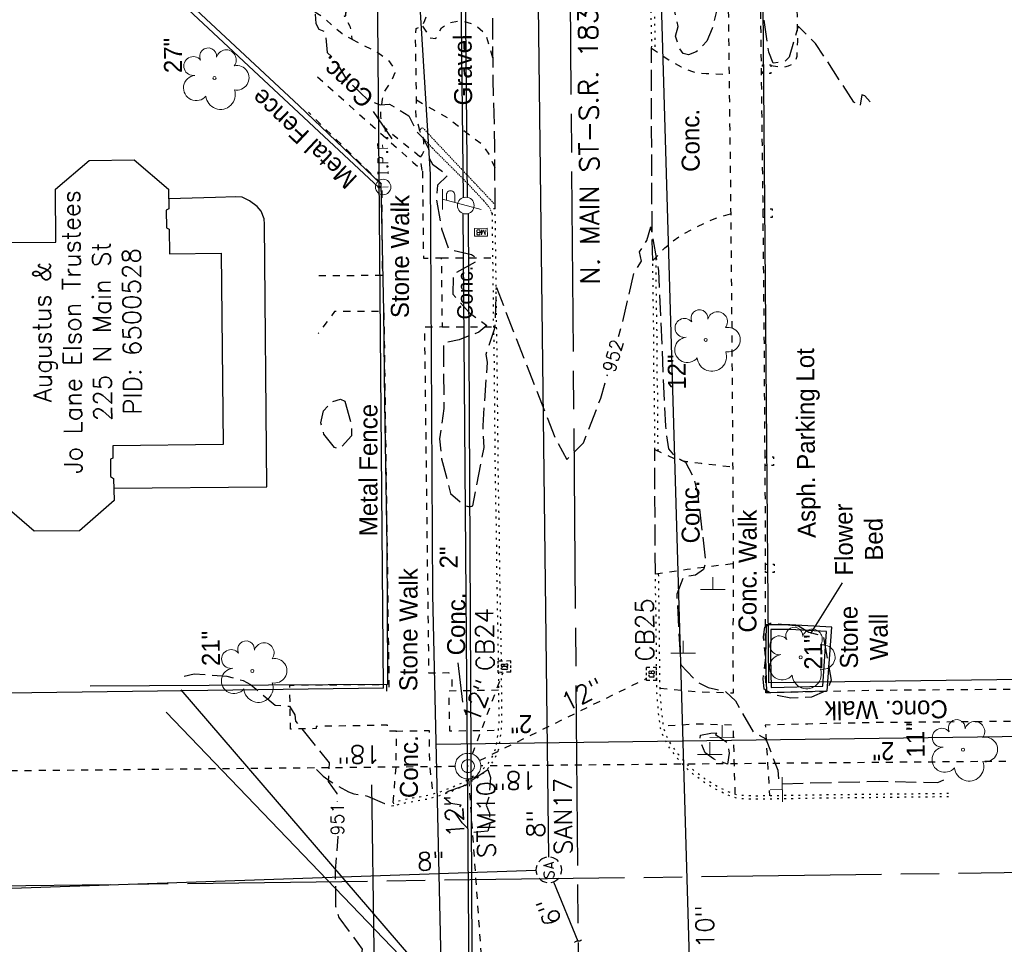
# Model space of a CAD drawing. Extents: x 2300122 to 2305194, y 360020 to 364238.
# Tile 42 of 93: x 2301718 to 2301871, y 361360 to 361504. Entities that reach past the tile are written whole.
import ezdxf
from ezdxf.enums import TextEntityAlignment as Align

# ---------------------------------------------------------------- set-up
doc = ezdxf.new("R2010")
doc.units = 0
doc.header["$LTSCALE"] = 20
doc.header["$MEASUREMENT"] = 0
doc.set_wipeout_variables(frame=1)
for name, pattern in [('CL', [2, 0.3, -0.15, 1.4, -0.15]), ('DGN Style 2', [0.017105, 0.010263, -0.006842]), ('drainage01', [1.6, 0.85, -0.75]), ('fenceex', [0]), ('gasex', [0]), ('OhDOT_USTN1', [0.055, 0.014, -0.041]), ('OhDOT_USTN2', [0.11, 0.069, -0.041]), ('OhDOT_USTN3', [0.22, 0.165, -0.055]), ('OhDOT_USTN5', [0.11, 0.055, -0.055]), ('ohelecex', [0]), ('ohteleex', [0]), ('rowex', [0]), ('sanex', [0]), ('waterex', [0])]:
    doc.linetypes.add(name, pattern=pattern)
for name, color, linetype in [('BD_X_Building', 231, 'Continuous'), ('BD_X_Porch_or_Deck', 7, 'Continuous'), ('CM_X_Wall', 254, 'Continuous'), ('DR_X_Cells', 151, 'OhDOT_USTN2'), ('DR_X_Storm_Sewer', 151, 'OhDOT_USTN5'), ('DR_X_Text', 7, 'Continuous'), ('DT_X_Contour_Minor', 136, 'OhDOT_USTN3'), ('DT_X_Contour_Text', 7, 'Continuous'), ('DV_X_Property_Line', 7, 'Continuous'), ('LT_X_Foundation', 7, 'OhDOT_USTN1'), ('PV_X_Curb', 120, 'OhDOT_USTN1'), ('PV_X_Driveway', 7, 'OhDOT_USTN5'), ('PV_X_EOP', 7, 'OhDOT_USTN3'), ('PV_X_Parking_Lot', 7, 'OhDOT_USTN5'), ('PV_X_Text', 7, 'Continuous'), ('PV_X_Walk', 120, 'OhDOT_USTN5'), ('RD_P_Cells', 7, 'Continuous'), ('RD_X_Cells', 7, 'Continuous'), ('RD_X_Fence', 230, 'fenceex'), ('RD_X_Text', 7, 'Continuous'), ('RW_X_CL', 6, 'CL'), ('RW_X_Fee_RW', 6, 'rowex'), ('RW_X_Text', 7, 'Continuous'), ('SN_X_Public', 3, 'Continuous'), ('SV_X_Mon_Cells_Found', 7, 'Continuous'), ('SV_X_Text_Name', 7, 'Continuous'), ('TX_X_20', 7, 'Continuous'), ('UT_X_Electric_Cells', 1, 'Continuous'), ('UT_X_Gas', 2, 'gasex'), ('UT_X_Gas_Text', 7, 'Continuous'), ('UT_X_Overhead_Electric', 1, 'ohelecex'), ('UT_X_Overhead_Telecom', 30, 'ohteleex'), ('UT_X_Sanitary_Cells', 3, 'Continuous'), ('UT_X_Sanitary_Line', 3, 'sanex'), ('UT_X_Sanitary_Text', 7, 'Continuous'), ('UT_X_Water', 133, 'waterex'), ('UT_X_Water_Text', 7, 'Continuous'), ('VG_X_Cells', 3, 'Continuous'), ('VG_X_Text', 7, 'Continuous')]:
    doc.layers.add(name, color=color, linetype=linetype)
doc.layers.add('RD_P_Cells (Construction)', color=7, linetype='Continuous', lineweight=0)
doc.layers.add('STONE', color=253, linetype='DGN Style 2', lineweight=13)
doc.styles.add('Simplex Normal (0.14)', font='Simplex.shx')
doc.styles.add('Straight Normal (0.14) Font 30', font='font30.shx', dxfattribs={"height": 0.14})
doc.styles.add('Straight-Normal', font='font30.shx', dxfattribs={"height": 0.14})

# ---------------------------------------------------------------- blocks, each defined once
blk = doc.blocks.new('smh')
at = {"linetype": 'Continuous', "flags": 128}
for points in [[(-0.33, 0.69), (-0.36, 0.71), (-0.4, 0.74), (-0.51, 0.78), (-0.65, 0.8), (-0.75, 0.8), (-0.79, 0.8), (-0.95, 0.76), (-1.09, 0.69), (-1.18, 0.59), (-1.2, 0.49), (-1.2, 0.41), (-1.18, 0.31), (-1.08, 0.22), (-0.38, -0.16), (-0.32, -0.21), (-0.29, -0.26), (-0.27, -0.33), (-0.27, -0.41), (-0.28, -0.48), (-0.29, -0.53), (-0.32, -0.6), (-0.34, -0.65), (-0.37, -0.69), (-0.41, -0.72), (-0.45, -0.75), (-0.5, -0.77), (-0.53, -0.79), (-0.65, -0.8), (-0.82, -0.8), (-0.94, -0.77), (-1.1, -0.69), (-1.2, -0.61)], [(0.21, -0.8), (0.71, 0.8), (1.2, -0.8)], [(1.08, -0.42), (0.34, -0.42)]]:
    blk.add_lwpolyline(points, dxfattribs=at)
at = {"linetype": 'Continuous'}
for start, end in [(70.0577, 110.1061), (10.0169, 50.0392), (130.0806, 170.0721), (190.0169, 230.0392), (310.0114, 350.0264), (250.0577, 290.0473)]:
    blk.add_arc((0, 0), 2, start, end, dxfattribs=at)
blk = doc.blocks.new('ODOT SANITARY MANHOLE')
blk.add_blockref('smh', (0, 0))
blk = doc.blocks.new('CONTINUE')
at = {"flags": 128}
blk.add_lwpolyline([(-0.02, -0.58, -0.273937), (0, 0, 0.273937), (0.02, 0.58)], format="xyb", dxfattribs=at)
blk = doc.blocks.new('GCB-X')
at = {"layer": 'DR_X_Cells', "color": 121, "linetype": 'Continuous'}
for p, q in [((-0.0625, 0.0375), (-0.0375, 0.0375)), ((-0.0625, 0.0125), (-0.0625, 0.0375)), ((-0.0125, 0.0375), (0.0125, 0.0375)), ((0.0227, 0.0195), (0.0067, 0.0195)), ((0.0067, 0.0195), (0.0067, -0.0205)), ((0.0067, 0.0013), (0.0243, 0.0013)), ((0.0375, 0.0375), (0.0625, 0.0375)), ((0.0625, 0.0125), (0.0625, 0.0375)), ((-0.0625, -0.0375), (-0.0625, -0.0125)), ((-0.0625, -0.0375), (-0.0375, -0.0375)), ((-0.0125, -0.0375), (0.0125, -0.0375)), ((0.0067, -0.0205), (0.0243, -0.0205)), ((0.0375, -0.0375), (0.0625, -0.0375)), ((0.0625, -0.0375), (0.0625, -0.0125))]:
    blk.add_line(p, q, dxfattribs=at)
at = {"layer": 'DR_X_Cells', "color": 121, "linetype": 'Continuous', "extrusion": (0, 0, -1)}
for centre, radius, start, end in [((-0.014, 0), 0.0458, 344.81071, 15.18929), ((0.0184, 0.0074), 0.0127, 21.56032, 158.43968), ((-0.0198, 0.0101), 0.00986, 106.99872, 243.17932), ((-0.0199, -0.0096), 0.0117, 112.0547, 247.9453)]:
    blk.add_arc(centre, radius, start, end, dxfattribs=at)
at = {"layer": 'DR_X_Cells', "color": 121, "linetype": 'Continuous'}
blk.add_arc((-0.0184, -0.0073), 0.0127, 201.56032, 338.43968, dxfattribs=at)
blk = doc.blocks.new('ODOT STORM CATCH BASIN SQUARE')
blk.add_blockref('GCB-X', (0, 0))
blk = doc.blocks.new('ODOT STORM MANHOLE')
at = {"layer": 'DR_X_Cells', "color": 151, "linetype": 'drainage01', "lineweight": 0, "ltscale": 0.05}
for radius in [0.1, 0.05]:
    blk.add_circle((0, 0), radius, dxfattribs=at)
at = {"layer": 'DR_X_Cells', "color": 151, "linetype": 'Continuous', "lineweight": 0}
blk.add_point((0, 0), dxfattribs=at)
blk = doc.blocks.new('TREE')
at = {"layer": 'VG_X_Cells', "color": 3, "linetype": 'Continuous', "lineweight": 0}
blk.add_circle((0, 0), 0.012, dxfattribs=at)
for centre, radius, start, end in [((-0.0492, 0.1684), 0.0658, 354.0047, 205.97412), ((-0.1655, 0.0932), 0.0735, 39.06254, 279.54124), ((0.0913, 0.1415), 0.0776, 323.82996, 165.0376), ((0.173, 0.0018), 0.0957, 259.14531, 101.45961), ((-0.1427, -0.0774), 0.0987, 96.17219, 320.57371), ((0.0473, -0.1303), 0.1142, 184.94757, 19.45715)]:
    blk.add_arc(centre, radius, start, end, dxfattribs=at)
blk = doc.blocks.new('SGN1P_anno')
at = {"layer": 'SN_X_Public', "color": 3, "linetype": 'Continuous', "lineweight": 0}
for p, q in [((0, 0.96), (0, -0.96)), ((0, 0), (-0.96, 0))]:
    blk.add_line(p, q, dxfattribs=at)
blk = doc.blocks.new('MBP')
at = {"layer": 'RD_P_Cells', "color": 230, "linetype": 'Continuous', "lineweight": 13, "flags": 128}
blk.add_lwpolyline([(-0.1, 0.061), (0.1, 0.061), (0.1, -0.061), (-0.1, -0.061), (-0.1, 0.061)], close=True, dxfattribs=at)
for points in [[(-0.065, -0.04), (-0.065, 0.04), (-0.036, -0.04), (-0.008, 0.04), (-0.008, -0.04)], [(0.051, 0.003), (0.054, 0.007), (0.056, 0.009), (0.057, 0.01), (0.058, 0.012), (0.059, 0.014), (0.06, 0.016), (0.061, 0.02), (0.061, 0.022), (0.061, 0.025), (0.061, 0.029), (0.059, 0.032), (0.057, 0.034), (0.054, 0.037), (0.052, 0.038), (0.05, 0.039), (0.047, 0.04), (0.016, 0.04), (0.016, -0.04), (0.051, -0.04), (0.055, -0.037), (0.059, -0.034), (0.062, -0.029), (0.064, -0.024), (0.065, -0.018), (0.065, -0.014), (0.064, -0.01), (0.061, -0.005), (0.058, -0.001), (0.051, 0.003), (0.016, 0.003)]]:
    blk.add_lwpolyline(points, dxfattribs=at)
at = {"layer": 'RD_P_Cells (Construction)', "color": 230, "linetype": 'Continuous', "lineweight": 30}
blk.add_point((0, 0), dxfattribs=at)
blk = doc.blocks.new('ODOT MISC MAILBOX')
blk.add_blockref('MBP', (0, 0))
blk = doc.blocks.new('IPID')
at = {"layer": 'SV_X_Mon_Cells_Found', "color": 2, "linetype": 'Continuous', "lineweight": 0}
blk.add_line((0, 0.0058), (0, -0.0383), dxfattribs=at)
at = {"layer": 'SV_X_Mon_Cells_Found', "color": 2, "linetype": 'Continuous', "lineweight": 0, "flags": 128}
for points in [[(0.1015, 0.04), (0.1192, 0.04)], [(0.1103, -0.04), (0.1103, 0.04)], [(0.1886, -0.04), (0.1886, 0.04), (0.2151, 0.04), (0.2178, 0.0394), (0.2217, 0.0381), (0.2233, 0.0368), (0.225, 0.0356), (0.2272, 0.0324), (0.2288, 0.0293), (0.2299, 0.0242), (0.2299, 0.0167), (0.2294, 0.0142), (0.2283, 0.0104), (0.2261, 0.006), (0.2239, 0.0041), (0.2222, 0.0028), (0.2195, 0.0016), (0.2151, 0.0009), (0.1886, 0.0009)], [(0.3391, 0.04), (0.301, 0.04), (0.301, -0.04)], [(0.301, 0.0009), (0.328, 0.0009)], [(0.1015, -0.04), (0.1192, -0.04)], [(0.1583, -0.0293), (0.161, -0.0293), (0.1627, -0.0305), (0.1643, -0.0331), (0.1643, -0.0362), (0.1627, -0.0387), (0.161, -0.04), (0.1583, -0.04), (0.1566, -0.0387), (0.155, -0.0362), (0.155, -0.0331), (0.1566, -0.0305), (0.1583, -0.0293)], [(0.2707, -0.0293), (0.2735, -0.0293), (0.2751, -0.0305), (0.2768, -0.0331), (0.2768, -0.0362), (0.2751, -0.0387), (0.2735, -0.04), (0.2707, -0.04), (0.2691, -0.0387), (0.2674, -0.0362), (0.2674, -0.0331), (0.2691, -0.0305), (0.2707, -0.0293)], [(0.3782, -0.0293), (0.3809, -0.0293), (0.3826, -0.0305), (0.3843, -0.0331), (0.3843, -0.0362), (0.3826, -0.0387), (0.3809, -0.04), (0.3782, -0.04), (0.3765, -0.0387), (0.3749, -0.0362), (0.3749, -0.0331), (0.3765, -0.0305), (0.3782, -0.0293)]]:
    blk.add_lwpolyline(points, dxfattribs=at)
at = {"layer": 'SV_X_Mon_Cells_Found', "color": 2, "linetype": 'Continuous', "lineweight": 0}
for centre, radius in [((0, 0), 0.06), ((0, 0.0326), 0.008)]:
    blk.add_circle(centre, radius, dxfattribs=at)
blk = doc.blocks.new('ODOT Elec Tele Pole')
at = {"layer": 'UT_X_Electric_Cells', "linetype": 'Continuous', "lineweight": 13}
for p, q in [((0.0482, 0.18), (-0.0321, -0.12)), ((0.1282, 0.18), (-0.0318, 0.18)), ((0.0231, 0.0862), (0.0827, 0.0862)), ((0.0402, 0.15), (0.0827, 0.15))]:
    blk.add_line(p, q, dxfattribs=at)
at = {"layer": 'UT_X_Electric_Cells', "linetype": 'Continuous', "lineweight": 0}
blk.add_circle((0, 0), 0.065, dxfattribs=at)
at = {"layer": 'UT_X_Electric_Cells', "linetype": 'Continuous', "lineweight": 13, "extrusion": (0, 0, -1)}
blk.add_arc((-0.0833, 0.1181), 0.0319, 88.8767, 271.1233, dxfattribs=at)

msp = doc.modelspace()

# ---------------------------------------------------------------- linework, layer by layer
at = {"layer": 'BD_X_Building', "flags": 128}
msp.add_lwpolyline([(2301697.15, 361468.92), (2301723.57, 361469.03), (2301723.53, 361477.25), (2301723.53, 361477.25), (2301728.76, 361481.7), (2301735.79, 361481.81), (2301741.14, 361477.26), (2301741.17, 361474.21), (2301740.75, 361473.99), (2301740.79, 361471.23), (2301741.21, 361471.02), (2301741.25, 361467.21), (2301749.32, 361467.3), (2301749.64, 361437.49), (2301732.44, 361437.3), (2301732.45, 361435.4), (2301732.07, 361435.24), (2301732.08, 361432.53), (2301732.58, 361432.19), (2301732.65, 361428.77), (2301727.27, 361424.05), (2301720.19, 361424), (2301714.76, 361428.7)], dxfattribs=at)
at = {"layer": 'BD_X_Porch_or_Deck'}
msp.add_lwpolyline([(2301732.61, 361430.73), (2301756.44, 361430.93), (2301756.08, 361471.79), (2301755.98, 361472.63), (2301755.55, 361473.85), (2301754.91, 361474.56), (2301753.73, 361475.46), (2301752.59, 361476.01), (2301751.58, 361476.07), (2301748.42, 361475.98), (2301741.15, 361475.74)], dxfattribs=at)
at = {"layer": 'CM_X_Wall', "flags": 128}
msp.add_lwpolyline([(2301834.14, 361409.45), (2301834.05, 361404.33), (2301834.2, 361398.9), (2301843.65, 361399.18), (2301844.33, 361409.09), (2301837.82, 361409.46), (2301834.14, 361409.45)], dxfattribs=at)
msp.add_lwpolyline([(2301834.88, 361408.7), (2301834.8, 361404.34), (2301834.93, 361399.68), (2301842.95, 361399.91), (2301843.53, 361408.39), (2301837.8, 361408.71)], close=True, dxfattribs=at)
at = {"layer": 'DR_X_Storm_Sewer', "flags": 128}
for points in [[(2301788.42, 361389.31), (2301793.19, 361402.04)], [(2301789.52, 361388.32), (2301815.51, 361401.11)], [(2302023.25, 361389.5), (2301789.72, 361387.46)], [(2301507.53, 361384.72), (2301785.72, 361387.42)], [(2301791.07, 361340.43), (2301787.87, 361385.45)]]:
    msp.add_lwpolyline(points, dxfattribs=at)
at = {"layer": 'DT_X_Contour_Minor', "flags": 128}
for points, elevation in [([(2301850.3, 361490.87), (2301849.47, 361491.81), (2301849.02, 361491.92), (2301848.76, 361490.18), (2301847.8, 361490.8), (2301841.83, 361499.94), (2301839.13, 361502.65), (2301837.73, 361497.83), (2301836.96, 361497.08), (2301835.23, 361496.87), (2301834.53, 361498.58), (2301833.26, 361507.41), (2301830.65, 361511.6), (2301828.84, 361513), (2301827.73, 361512.99), (2301827.46, 361511.53), (2301827.57, 361508.07), (2301826.64, 361505.99), (2301825.75, 361502.26), (2301824.92, 361500.31), (2301823.26, 361498.64), (2301822.02, 361498.15), (2301821.19, 361498.4), (2301820.6, 361499.19), (2301820.03, 361501.06), (2301820.42, 361502.58), (2301819.01, 361509.29), (2301818.3, 361515.06), (2301818.13, 361524.87), (2301816.82, 361526.36), (2301816.81, 361528.44), (2301817.29, 361528.47), (2301816.89, 361532.29), (2301817.17, 361533.47), (2301815.9, 361541.22), (2301815.69, 361544.65), (2301813.45, 361539.71), (2301808.77, 361524.09), (2301803.63, 361514.08), (2301801.85, 361516.52), (2301797.35, 361524.64), (2301795.25, 361530.65), (2301793.15, 361534.95), (2301791.61, 361534.54), (2301789.1, 361531.15), (2301785.16, 361527.91), (2301783.07, 361526.62), (2301782.29, 361525.7), (2301780.21, 361525.32), (2301778.43, 361526.73), (2301776.98, 361526.92), (2301775.85, 361526.69), (2301775.13, 361526.91), (2301774.54, 361526.33), (2301771.85, 361530.49), (2301771.26, 361534.33), (2301770.71, 361534.93), (2301767.74, 361534.39), (2301763.62, 361536.59), (2301763.47, 361537.71)], 953), ([(2301762.99, 361531.32), (2301763.29, 361533.05), (2301763.67, 361533.09), (2301764.44, 361529.75), (2301767.78, 361524.96), (2301769.48, 361523.41), (2301769.78, 361522.64), (2301770.63, 361522.36), (2301770.77, 361513.44), (2301768.57, 361504.1), (2301768.17, 361505.28), (2301766.27, 361505.33), (2301763.93, 361504.54), (2301764.07, 361503.03), (2301764.49, 361502.14), (2301765.31, 361501.84), (2301765.6, 361501.21), (2301765.79, 361498.55), (2301766.79, 361497.65), (2301768.8, 361494.35), (2301772.12, 361491.18), (2301774.07, 361490.37), (2301775.51, 361490.49), (2301778.5, 361488.68), (2301779.77, 361486.21), (2301780.81, 361485.13), (2301781.77, 361483.18), (2301781.67, 361482.09), (2301782.19, 361481.15), (2301784.54, 361479.38), (2301782.98, 361477.87), (2301782.79, 361475.84), (2301783.62, 361471.07), (2301784.71, 361467.91), (2301788.25, 361467.11), (2301789.02, 361466.56), (2301788.9, 361465.94), (2301785.44, 361464.03), (2301785.35, 361460.92), (2301787.93, 361458.08), (2301790.65, 361456.02), (2301789.42, 361455.01), (2301786.37, 361453.81), (2301783.9, 361453.31), (2301783.98, 361443.09), (2301783.28, 361438.38), (2301783.61, 361435.26), (2301785.02, 361429.88), (2301787.07, 361428.09), (2301787.94, 361427.78), (2301788.48, 361427.98), (2301790.23, 361437.02), (2301790.07, 361440.42), (2301790.76, 361450.25), (2301790.56, 361451.58), (2301791.95, 361455.77), (2301792.14, 361461.93), (2301801.22, 361438.67), (2301803.11, 361435.15), (2301805.7, 361437.78), (2301808.41, 361444.74), (2301811.7, 361456.16), (2301813.57, 361464.31), (2301814.75, 361466.05), (2301814.43, 361467.52), (2301815.58, 361469.29), (2301816.17, 361471.37), (2301817.38, 361464.56), (2301818.44, 361440.36), (2301818.92, 361436.81), (2301820, 361435.56), (2301821.58, 361434.75), (2301822.8, 361432.44), (2301823.44, 361429.98), (2301824.73, 361419.12), (2301824.37, 361418.06), (2301823.15, 361417.19), (2301821.24, 361416.9), (2301820.21, 361414.19), (2301820.84, 361403.23), (2301823.36, 361400.57), (2301825.12, 361399.67), (2301827.87, 361399.02), (2301829.34, 361397.6), (2301832.09, 361392.77), (2301834.06, 361391.69), (2301835.96, 361386.79), (2301836.08, 361385.11), (2301836.39, 361384.7), (2301851.84, 361385.1), (2301860.83, 361384.87), (2301862.61, 361385.66)], 952), ([(2301743.58, 361401.45), (2301745.09, 361401.82), (2301750.19, 361401.42), (2301752.73, 361400.77), (2301753.9, 361400.16), (2301757.72, 361396.92), (2301759.97, 361396.78), (2301760.8, 361395.41), (2301760.9, 361394.46), (2301766.1, 361387.95), (2301765.99, 361385.03), (2301767.33, 361383.17), (2301767.45, 361376.49), (2301767.07, 361371.2), (2301767.1, 361365.64), (2301767.6, 361363.9), (2301771.27, 361358.96), (2301771.07, 361357.68), (2301755.48, 361357.4), (2301753.72, 361357.06), (2301752.73, 361354.54), (2301752.03, 361354.19), (2301749.43, 361351.43), (2301748.51, 361352.01), (2301748.41, 361352.49), (2301744.2, 361354.3)], 951)]:
    msp.add_lwpolyline(points, dxfattribs=dict(at, elevation=elevation))
for points, elevation in [([(2301768.56, 361444.25), (2301769.56, 361440.73), (2301769.6, 361438.86), (2301767.68, 361436.79), (2301766.97, 361437.03), (2301765.3, 361439.12), (2301764.82, 361440.88), (2301765.25, 361442.75), (2301766.5, 361444.12), (2301767.87, 361444.54), (2301768.56, 361444.25)], 952), ([(2301839.18, 361409.27), (2301840.75, 361408.31), (2301843.03, 361407.66), (2301844.24, 361400.83), (2301843.6, 361399.24), (2301841.17, 361398.17), (2301837.99, 361398.02), (2301835.02, 361398.62), (2301833.82, 361399.43), (2301833.65, 361401.03), (2301834.08, 361404.33), (2301833.7, 361407.59), (2301833.93, 361409.05), (2301834.73, 361409.71), (2301839.18, 361409.27)], 953), ([(2301825.5, 361392.59), (2301826.39, 361392.62), (2301826.25, 361392.37), (2301828.04, 361391.17), (2301828.39, 361389.46), (2301828.09, 361387.74), (2301825.94, 361388.56), (2301824.66, 361389.5), (2301823.81, 361391.5), (2301823.9, 361392.26), (2301825.5, 361392.59)], 952), ([(2301790.82, 361386.92), (2301791.22, 361385.69), (2301790.98, 361382.6), (2301790.53, 361381.35), (2301791.06, 361380.14), (2301791.13, 361378.48), (2301790.82, 361377.33), (2301788.43, 361377.08), (2301786.8, 361378.6), (2301785.75, 361380.17), (2301786.65, 361381.35), (2301785.05, 361381.61), (2301783.7, 361382.79), (2301784.66, 361383.54), (2301786.94, 361384.32), (2301790.82, 361386.92)], 951)]:
    msp.add_lwpolyline(points, close=True, dxfattribs=dict(at, elevation=elevation))
at = {"layer": 'DV_X_Property_Line', "flags": 128}
msp.add_lwpolyline([(2301773.92, 361477.44), (2301741.04, 361508.16)], dxfattribs=at)
at = {"layer": 'LT_X_Foundation'}
for points in [[(2301833.54, 361495.27), (2301833.54, 361496.59), (2301834.86, 361496.59), (2301834.86, 361495.27), (2301833.54, 361495.27)], [(2301833.68, 361472.82), (2301833.68, 361474.2), (2301835.07, 361474.2), (2301835.07, 361472.82), (2301833.68, 361472.82)], [(2301833.99, 361434.23), (2301833.99, 361435.57), (2301835.26, 361435.57), (2301835.26, 361434.22), (2301833.99, 361434.23)], [(2301834.05, 361418.9), (2301835.38, 361418.9), (2301835.38, 361417.56), (2301834.05, 361417.56), (2301834.05, 361418.9)]]:
    msp.add_lwpolyline(points, dxfattribs=at)
at = {"layer": 'PV_X_Curb', "flags": 128}
for points in [[(2301816.31, 361499.22), (2301816.32, 361500.4), (2301816.11, 361510.4), (2301816.08, 361513.85), (2301816.1, 361515.71), (2301816.04, 361518.75), (2301816.02, 361523.85), (2301816.02, 361524.51), (2301816.52, 361524.51), (2301816.52, 361523.85), (2301816.54, 361518.76), (2301816.6, 361515.71), (2301816.58, 361513.85), (2301816.61, 361510.41), (2301816.82, 361500.41), (2301816.81, 361498.87)], [(2301792.93, 361403.79), (2301792.91, 361405.46), (2301792.72, 361415.46), (2301792.7, 361416.41), (2301792.65, 361420.59), (2301792.62, 361423.82), (2301792.55, 361427.07), (2301792.47, 361431.43), (2301792.44, 361433.52), (2301792.39, 361438.98), (2301792.29, 361448.98), (2301792.28, 361450.58), (2301792.26, 361452.25), (2301792.17, 361456.49), (2301792.17, 361457.21), (2301792.08, 361464.83), (2301792.05, 361467.21), (2301791.96, 361474.18), (2301791.46, 361474.18), (2301791.55, 361467.2), (2301791.58, 361464.83), (2301791.67, 361457.21), (2301791.67, 361456.48), (2301791.76, 361452.24), (2301791.78, 361450.58), (2301791.79, 361448.97), (2301791.89, 361438.97), (2301791.94, 361433.51), (2301791.97, 361431.42), (2301792.05, 361427.06), (2301792.12, 361423.81), (2301792.15, 361420.58), (2301792.2, 361416.41), (2301792.22, 361415.45), (2301792.41, 361405.46), (2301792.45, 361401.77), (2301792.52, 361394.66), (2301792.49, 361393.74), (2301792.27, 361391.83), (2301792.03, 361390.31), (2301791.68, 361389.32), (2301791.24, 361388.47), (2301790.69, 361387.66), (2301789.98, 361386.91), (2301789.08, 361386.18), (2301787.02, 361384.89), (2301785.04, 361384.03), (2301782.93, 361383.26), (2301781.12, 361382.79), (2301781.05, 361382.78), (2301777.87, 361382.23), (2301776.06, 361381.79), (2301776.18, 361381.31), (2301777.97, 361381.74), (2301781.14, 361382.29), (2301781.23, 361382.3), (2301783.08, 361382.78), (2301785.23, 361383.56), (2301787.26, 361384.44), (2301789.37, 361385.77), (2301790.32, 361386.54), (2301791.08, 361387.35), (2301791.67, 361388.21), (2301792.14, 361389.12), (2301792.52, 361390.19), (2301792.77, 361391.76), (2301792.99, 361393.7), (2301793.02, 361394.65), (2301792.95, 361401.77), (2301792.95, 361402.04)], [(2301816.81, 361436.73), (2301816.76, 361445.01), (2301816.67, 361448.63), (2301816.66, 361454.35), (2301816.56, 361459.86), (2301816.55, 361460.07), (2301816.5, 361466.14)], [(2301817.31, 361436.49), (2301817.26, 361445.02), (2301817.17, 361448.64), (2301817.16, 361454.35), (2301817.06, 361459.87), (2301817.05, 361460.08), (2301816.99, 361466.41), (2301816.99, 361466.66)], [(2301862.52, 361382.66), (2301852.52, 361382.55), (2301842.53, 361382.44), (2301835.05, 361382.32), (2301834.03, 361382.31), (2301833.76, 361382.3), (2301832.41, 361382.28), (2301829.85, 361382.38), (2301829.36, 361382.5), (2301828.64, 361382.77), (2301827.6, 361383.18), (2301826, 361384), (2301824.52, 361384.89), (2301822.73, 361386.24), (2301821.69, 361387.14), (2301820.89, 361387.97), (2301820.06, 361388.97), (2301819.6, 361389.61), (2301818.89, 361390.59), (2301818.2, 361391.85), (2301817.71, 361393.28), (2301817.4, 361395.61), (2301817.14, 361398.8), (2301817.09, 361400.92), (2301817, 361410.89), (2301816.92, 361415.03), (2301816.9, 361417.36)], [(2301862.52, 361383.16), (2301852.52, 361383.05), (2301842.52, 361382.94), (2301835.05, 361382.82), (2301834.02, 361382.81), (2301833.74, 361382.8), (2301832.41, 361382.78), (2301829.92, 361382.88), (2301829.51, 361382.98), (2301828.82, 361383.23), (2301827.8, 361383.63), (2301826.25, 361384.43), (2301824.8, 361385.31), (2301823.05, 361386.63), (2301822.04, 361387.51), (2301821.27, 361388.3), (2301820.46, 361389.27), (2301820, 361389.91), (2301819.31, 361390.86), (2301818.66, 361392.05), (2301818.2, 361393.39), (2301817.9, 361395.66), (2301817.64, 361398.83), (2301817.59, 361400.93), (2301817.5, 361410.9), (2301817.42, 361415.04), (2301817.4, 361417.44)]]:
    msp.add_lwpolyline(points, dxfattribs=at)
at = {"layer": 'PV_X_Driveway', "flags": 128}
for points in [[(2301762.46, 361526.98), (2301765.15, 361524.58), (2301767.07, 361523.35), (2301768.6, 361522.8), (2301769.78, 361522.49), (2301769.4, 361519.47), (2301768.72, 361518.78), (2301768.23, 361515.01), (2301767.76, 361512.26), (2301767.86, 361510.78), (2301768.13, 361507.25), (2301768.17, 361506.67), (2301768.71, 361505.48), (2301768.67, 361503.97), (2301769.34, 361502.64), (2301769.52, 361501.87), (2301769.64, 361500.59), (2301768.14, 361501.44), (2301766.74, 361502.61), (2301765.35, 361503.87), (2301763.24, 361505.22), (2301758.27, 361509.18)], [(2301780.66, 361502.62), (2301781.81, 361500.8), (2301782.7, 361500.72), (2301783.59, 361502.36), (2301784.73, 361503.18), (2301786.77, 361503.49), (2301788.88, 361502.81), (2301790.44, 361501.45), (2301791.61, 361497.52)], [(2301816.31, 361499.22), (2301818.98, 361497.37), (2301820.92, 361496.32), (2301821.85, 361495.88), (2301822.66, 361495.57), (2301823.26, 361495.43), (2301824.78, 361495.26), (2301828.41, 361495.15)], [(2301779.71, 361491.14), (2301784.46, 361488.42), (2301790.01, 361484.18), (2301790.99, 361482.69), (2301791.91, 361480.54)], [(2301816.5, 361466.14), (2301818.36, 361468.13), (2301819.59, 361469.14), (2301821, 361470.13), (2301823.38, 361471.43), (2301825.07, 361472.23), (2301826.3, 361472.74), (2301827.85, 361473.19), (2301828.66, 361473.42)], [(2301816.81, 361436.73), (2301819.87, 361435.3), (2301821.75, 361434.88), (2301823.99, 361434.58), (2301826.71, 361434.29), (2301828.94, 361434.03)], [(2301816.9, 361417.36), (2301818.95, 361417.68), (2301821.85, 361418.09), (2301827.12, 361418.76), (2301829.01, 361419)]]:
    msp.add_lwpolyline(points, dxfattribs=at)
at = {"layer": 'PV_X_EOP', "flags": 128}
for points in [[(2301791.96, 361474.18), (2301791.88, 361484.18), (2301791.87, 361485.97), (2301791.63, 361494.32), (2301791.58, 361504.31), (2301791.54, 361511.9), (2301791.55, 361520.63), (2301791.75, 361529.58), (2301791.9, 361534.33), (2301791.93, 361539.61), (2301791.95, 361543.51), (2301791.96, 361545.39), (2301791.77, 361546.27)], [(2301816.5, 361466.14), (2301816.4, 361469.27), (2301816.33, 361479.27), (2301816.31, 361486.54), (2301816.29, 361496.54), (2301816.31, 361499.22)], [(2301816.9, 361417.36), (2301816.87, 361422.52), (2301816.87, 361422.73), (2301816.8, 361430.79), (2301816.82, 361435.03), (2301816.81, 361436.73)], [(2301764.14, 361386.91), (2301765.17, 361385.87), (2301766.41, 361384.99), (2301769.13, 361383.42), (2301769.95, 361383.13), (2301772.11, 361382.78), (2301774.74, 361381.64), (2301775.58, 361381.28), (2301775.72, 361381.22), (2301776.18, 361381.31)]]:
    msp.add_lwpolyline(points, dxfattribs=at)
at = {"layer": 'PV_X_Parking_Lot', "flags": 128}
msp.add_lwpolyline([(2301834.86, 361496.53), (2301836.08, 361496.32), (2301836.98, 361496.3), (2301837.61, 361496.44), (2301838.15, 361496.73), (2301838.76, 361497.36), (2301838.96, 361497.97), (2301839.04, 361500.32), (2301838.85, 361514.92), (2301837.89, 361568.18), (2301837.84, 361569.65), (2301837.52, 361570.54), (2301836.97, 361571.63), (2301836.21, 361572.45), (2301835.27, 361573.23), (2301834.39, 361573.65), (2301833.63, 361573.84), (2301832.64, 361573.84)], dxfattribs=at)
at = {"layer": 'PV_X_Text'}
for points in [[(2301772.98, 361489.33), (2301775.89, 361485.09)], [(2301786.16, 361403.54), (2301786.88, 361397.39)]]:
    msp.add_lwpolyline(points, dxfattribs=at)
at = {"layer": 'PV_X_Walk', "flags": 128}
for points in [[(2301878.73, 361399.44), (2301868.73, 361399.36), (2301858.73, 361399.27), (2301850.56, 361399.21), (2301840.53, 361398.98), (2301834.09, 361398.84), (2301834, 361404.1), (2301834.03, 361414.1), (2301834.05, 361421.02), (2301833.99, 361431.04), (2301833.92, 361441.04), (2301833.86, 361451.04), (2301833.83, 361456.06), (2301833.73, 361466.07), (2301833.64, 361476.07), (2301833.61, 361478.39), (2301833.49, 361488.39), (2301833.37, 361498.39), (2301833.25, 361507.8), (2301833.17, 361517.79), (2301833.1, 361527.78), (2301833.02, 361537.78), (2301832.94, 361547.78), (2301832.86, 361557.78), (2301832.78, 361568.23), (2301832.61, 361575.07), (2301832.6, 361578.42), (2301832.46, 361585.5), (2301832.32, 361595.48), (2301832.18, 361605.47), (2301832.13, 361609.46), (2301832.02, 361619.43), (2301831.97, 361623.76), (2301833.47, 361623.76)], [(2301817.62, 361399.55), (2301823.24, 361399.03), (2301829.04, 361398.84), (2301829.01, 361404.11), (2301829.03, 361414.11), (2301829.05, 361421.03), (2301828.99, 361431.01), (2301828.92, 361441.01), (2301828.86, 361451.01), (2301828.83, 361456.03), (2301828.73, 361466.02), (2301828.64, 361476.02), (2301828.62, 361478.34), (2301828.49, 361488.33), (2301828.37, 361498.33), (2301828.25, 361507.74), (2301828.17, 361517.75), (2301828.1, 361527.75), (2301828.02, 361537.74), (2301827.94, 361547.74), (2301827.86, 361557.74), (2301827.78, 361568.19), (2301827.6, 361578.34), (2301827.47, 361585.41), (2301827.42, 361594.32), (2301827.42, 361594.32), (2301827.19, 361605.4), (2301827.13, 361609.39), (2301827.02, 361619.39), (2301827, 361621.35), (2301823.11, 361621.35), (2301818.51, 361621.4), (2301815.51, 361621.32)], [(2301780.32, 361482.23), (2301780.6, 361482.59), (2301780.82, 361482.99), (2301780.86, 361483.39), (2301780.83, 361484.59), (2301780.81, 361485.15), (2301780.81, 361485.19), (2301780.32, 361485.74), (2301780.11, 361486.81), (2301779.68, 361488.57), (2301779.6, 361489.65), (2301779.72, 361490.45), (2301779.58, 361500.45), (2301779.57, 361501.46), (2301779.65, 361502.28), (2301780.66, 361502.62), (2301781.01, 361503.52), (2301781.41, 361504.56), (2301781.81, 361505.59), (2301781.85, 361508.45), (2301781.96, 361510.78), (2301782.56, 361511.41), (2301784.99, 361512.52), (2301786.47, 361513.6), (2301787.53, 361514.79), (2301788.11, 361515.94), (2301788.32, 361517.62), (2301787.43, 361517.28), (2301785.89, 361517.74), (2301785.02, 361517.48), (2301783.71, 361518.35), (2301782.19, 361517.91), (2301781.12, 361518.8), (2301780.43, 361520.34), (2301780.24, 361520.25), (2301780.19, 361514.34), (2301780.31, 361511.55), (2301780.49, 361507.05), (2301779.32, 361507), (2301778, 361507.5), (2301775.65, 361507.86), (2301775.24, 361510.65), (2301774.75, 361510.92), (2301775.1, 361520.37), (2301773.59, 361522.08), (2301771.15, 361522.65), (2301769.68, 361521.69)], [(2301769.64, 361500.59), (2301773.72, 361498.52), (2301775.29, 361497.38), (2301776.1, 361496.26), (2301776.35, 361495.39), (2301775.94, 361494.37), (2301774.74, 361492.52), (2301774.38, 361491.29), (2301774.09, 361489.4), (2301774.09, 361488.63), (2301774.32, 361487.6), (2301774.76, 361486.82)], [(2301764.29, 361494.75), (2301771.75, 361488.09), (2301779.2, 361481.42), (2301780.62, 361480.16), (2301780.74, 361470.16), (2301780.78, 361466.53), (2301783.57, 361466.56), (2301783.69, 361456.56), (2301783.7, 361455.8), (2301780.94, 361455.77), (2301781.07, 361445.77), (2301781.19, 361435.77), (2301781.31, 361425.77), (2301781.43, 361415.77), (2301781.56, 361405.77), (2301781.6, 361401.96), (2301784.76, 361402), (2301785.18, 361401.4), (2301785.23, 361399.13)], [(2301764.49, 361463.8), (2301774.43, 361463.87), (2301774.36, 361473.87), (2301774.34, 361478), (2301767.2, 361485.01), (2301762.91, 361489.23)], [(2301780.62, 361480.16), (2301780.32, 361482.23), (2301776.91, 361484.99), (2301774.76, 361486.82), (2301775.02, 361485.18)], [(2301783.57, 361466.56), (2301791.56, 361466.56)], [(2301776.6, 361392.89), (2301775.22, 361392.87), (2301775.2, 361393.81), (2301765.21, 361393.63), (2301764.1, 361393.61), (2301764.1, 361393.28), (2301760.11, 361393.2), (2301760, 361400.06), (2301770, 361400.13), (2301775.03, 361400.16), (2301775.03, 361399.08), (2301775.49, 361399.08), (2301775.35, 361409.08), (2301775.22, 361419.08), (2301775.08, 361429.08), (2301774.97, 361436.94), (2301774.84, 361446.93), (2301774.7, 361456.93), (2301774.69, 361458.23), (2301766.96, 361458.23), (2301764.4, 361454.79)], [(2301783.7, 361455.8), (2301791.69, 361455.8)], [(2301792.47, 361399.24), (2301784.7, 361399.12), (2301784.84, 361392.94), (2301792.41, 361393.03)], [(2301878.77, 361394.44), (2301868.77, 361394.36), (2301858.77, 361394.27), (2301850.6, 361394.21), (2301840.64, 361393.99), (2301833.99, 361393.84), (2301834.65, 361382.82)], [(2301776.1, 361381.8), (2301776.56, 361387.72), (2301776.6, 361392.89), (2301781.68, 361393), (2301781.72, 361387.7), (2301782.24, 361383.08)], [(2301829.32, 361383.05), (2301829.05, 361392.52), (2301828.99, 361393.81), (2301823.25, 361393.98), (2301818.16, 361393.64)]]:
    msp.add_lwpolyline(points, dxfattribs=at)
at = {"layer": 'RD_X_Fence', "flags": 128}
msp.add_lwpolyline([(2301730.06, 361512.2), (2301733.74, 361511.77), (2301734.2, 361511.12), (2301740.85, 361509.24), (2301741.72, 361508.75), (2301743.16, 361507.35), (2301761.38, 361490.28), (2301774.15, 361478.07), (2301774.59, 361458.28), (2301774.74, 361444), (2301775.1, 361421.67), (2301775.2, 361401.63), (2301775.21, 361400.16), (2301775.21, 361400.16), (2301728.93, 361399.9)], dxfattribs=at)
at = {"layer": 'RW_X_CL'}
for points in [[(2301809.27, 360843.01), (2301795.81, 362440.51), (2302015.45, 363056.38)], [(2301615.1, 361367.47), (2301995.99, 361372.53)]]:
    msp.add_lwpolyline(points, dxfattribs=at)
at = {"layer": 'RW_X_Fee_RW', "flags": 128}
for points in [[(2301774.58, 361399.59), (2301769.35, 362019.42)], [(2301834.57, 361400.38), (2301833.06, 361580.38)]]:
    msp.add_lwpolyline(points, dxfattribs=at)
at = {"layer": 'RW_X_Fee_RW'}
for points in [[(2301996.21, 361402.53), (2301834.57, 361400.38)], [(2301774.58, 361399.59), (2301594.71, 361397.2)]]:
    msp.add_lwpolyline(points, dxfattribs=at)
at = {"layer": 'STONE'}
for points in [[(2301780.26, 361486.1), (2301780.28, 361486.51), (2301780.42, 361486.68), (2301780.63, 361486.8), (2301780.92, 361486.61), (2301782.12, 361485.27), (2301786.65, 361480.46), (2301790.68, 361476.18), (2301791.93, 361474.85)], [(2301791.47, 361473.2), (2301791.18, 361474.22), (2301790.21, 361475.42), (2301786.95, 361478.89), (2301782.18, 361483.63), (2301780.81, 361485.17)]]:
    msp.add_lwpolyline(points, dxfattribs=at)
at = {"layer": 'UT_X_Gas', "flags": 128}
for points in [[(2301786.46, 360800.71), (2301783.63, 361136.44), (2301784.02, 361143.61), (2301784.48, 361163.63), (2301784.75, 361199.89), (2301783.93, 361340.84), (2301782.25, 361414.15), (2301781.91, 361479.56), (2301779.96, 361510.8), (2301778.46, 361553.41), (2301777.37, 361599.67), (2301776.66, 361652.8), (2301775.71, 361756.61), (2301773.99, 361889.38), (2301774.09, 361989.44), (2301773.4, 362075.74), (2301772.37, 362166.93), (2301773.24, 362216.32), (2301771.88, 362265.5), (2301781.28, 362265.58), (2301779.78, 362443.22), (2301826.67, 362574.68)], [(2301924.47, 361392.7), (2301782.79, 361390.82)]]:
    msp.add_lwpolyline(points, dxfattribs=at)
at = {"layer": 'UT_X_Overhead_Electric', "flags": 128}
for points in [[(2301787.01, 361475.96), (2301785.85, 361579.52)], [(2301787.98, 361347.95), (2301786.99, 361473.47)]]:
    msp.add_lwpolyline(points, dxfattribs=at)
at = {"layer": 'UT_X_Overhead_Electric', "linetype": 'Continuous', "flags": 128}
msp.add_lwpolyline([(2301743.02, 361399.29), (2301787.38, 361347.72)], dxfattribs=at)
at = {"layer": 'UT_X_Overhead_Telecom', "flags": 128}
for points in [[(2301787.64, 361475.99), (2301786.68, 361579.54)], [(2301788.44, 361347.92), (2301787.78, 361473.48)]]:
    msp.add_lwpolyline(points, dxfattribs=at)
at = {"layer": 'UT_X_Overhead_Telecom', "linetype": 'Continuous', "flags": 128}
msp.add_lwpolyline([(2301740.74, 361395.85), (2301787.15, 361347.52)], dxfattribs=at)
at = {"layer": 'UT_X_Sanitary_Line', "flags": 128}
for points in [[(2301800.29, 361373.29), (2301797.06, 361642.6)], [(2301603.37, 361364.53), (2301798.31, 361371.22)], [(2301801.06, 361369.44), (2301804.84, 361360.18)]]:
    msp.add_lwpolyline(points, dxfattribs=at)
at = {"layer": 'UT_X_Water'}
for points in [[(2301822.33, 361352.17), (2301814.9, 361607.27), (2301814.12, 361708.71), (2301812.25, 361841.29), (2301812.28, 361843.15), (2301811.87, 361956.26), (2301810.85, 362072.87), (2301812.89, 362166.3), (2301809.1, 362352.78), (2301811.59, 362418.91), (2301821.03, 362465.59), (2301853.18, 362560.74)], [(2301773.04, 361353.26), (2301773.1, 361358.88), (2301772.76, 361384.55)]]:
    msp.add_lwpolyline(points, dxfattribs=at)
at = {"layer": 'VG_X_Text'}
msp.add_lwpolyline([(2301841.1, 361408.09), (2301846.02, 361415.98)], dxfattribs=at)

# ---------------------------------------------------------------- block references
at = {"layer": 'DR_X_Cells', "zscale": 20}
for p, xscale, yscale, rotation in [((2301793.41, 361402.92), 14, 26, 90.63379887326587), ((2301816.3, 361401.78), 15.99999999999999, 21, 90.49250533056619)]:
    msp.add_blockref('ODOT STORM CATCH BASIN SQUARE', p, dxfattribs=dict(at, xscale=xscale, yscale=yscale, rotation=rotation))
at = {"layer": 'DR_X_Cells', "xscale": 20, "yscale": 20, "zscale": 20}
msp.add_blockref('ODOT STORM MANHOLE', (2301787.72, 361387.44), dxfattribs=at)
at = {"layer": 'RD_X_Cells', "xscale": 10.00000000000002, "yscale": 10.00000000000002, "zscale": 10.00000000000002, "rotation": 180.7519786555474}
msp.add_blockref('ODOT MISC MAILBOX', (2301789.73, 361470.54), dxfattribs=at)
at = {"layer": 'SN_X_Public', "xscale": 1.999999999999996, "yscale": 1.999999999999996, "zscale": 1.999999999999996}
for p, rotation in [((2301825.84, 361414.95), 270.1753375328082), ((2301821.22, 361405.03), 270.1753375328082), ((2301827.3, 361391.92), 270.1753375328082), ((2301825.35, 361389.25), 270.1753375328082), ((2301836.65, 361383.78), 0.8694253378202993)]:
    msp.add_blockref('SGN1P_anno', p, dxfattribs=dict(at, rotation=rotation))
at = {"layer": 'SV_X_Mon_Cells_Found', "xscale": 20, "yscale": 20, "zscale": 20, "rotation": 90.48289238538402}
msp.add_blockref('IPID', (2301774.52, 361477.59), dxfattribs=at)
at = {"layer": 'UT_X_Electric_Cells', "xscale": 20.00000000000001, "yscale": 20.00000000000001, "zscale": 20.00000000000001, "rotation": 90}
msp.add_blockref('ODOT Elec Tele Pole', (2301787.38, 361474.71), dxfattribs=at)
at = {"layer": 'UT_X_Sanitary_Cells', "rotation": 90.4828923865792}
msp.add_blockref('ODOT SANITARY MANHOLE', (2301800.31, 361371.29), dxfattribs=at)
at = {"layer": 'UT_X_Sanitary_Line', "rotation": 112.1583668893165}
msp.add_blockref('CONTINUE', (2301804.84, 361360.18), dxfattribs=at)
at = {"layer": 'VG_X_Cells', "xscale": 20, "yscale": 20, "zscale": 20}
for p in [(2301748.28, 361494.56), (2301824.73, 361453.79), (2301839.49, 361404.38), (2301754.17, 361402.25), (2301864.77, 361390)]:
    msp.add_blockref('TREE', p, dxfattribs=at)

# ---------------------------------------------------------------- texts
at = {"layer": 'DR_X_Text', "char_height": 2.8, "attachment_point": 5, "style": 'Simplex Normal (0.14)'}
for s, insert, rotation in [('CB25', (2301815.23, 361408.65), 90.4925), ('CB24', (2301790.32, 361407.14), 91.1001), ('12"', (2301789.2, 361397.58), 69.4702), ('12"', (2301805.48, 361398.62), 26.1902), ('18"', (2301770.77, 361389.25), 180.5567), ('STM10', (2301790.55, 361379.12), 90.4828), ('18"', (2301795.05, 361385.19), 180.5008), ('12"', (2301785.61, 361379.68), 94.0753)]:
    msp.add_mtext(s, dxfattribs=dict(at, insert=insert, rotation=rotation))
at = {"layer": 'PV_X_Text', "attachment_point": 5, "style": 'Straight-Normal'}
for s, insert, char_height, rotation in [('Gravel', (2301786.95, 361495.81), 2.8, 90.508), ('Conc.', (2301768.75, 361493.98), 2.8, 138.2144), ('Conc.', (2301822.37, 361484.84), 2.8, 90.508), ('Stone Walk', (2301777.17, 361466.76), 2.8, 89.8547), ('Conc.', (2301787.28, 361461.16), 2.4, 89.8547), ('Asph. Parking Lot', (2301840.73, 361437.73), 2.8, 90.4829), ('Conc.', (2301822.37, 361427), 2.8, 90.508), ('Stone Walk', (2301778.48, 361408.67), 2.8, 89.8547), ('Conc.', (2301785.91, 361409.57), 2.8, 89.8547), ('Conc.', (2301778.56, 361387.35), 2.8, 89.8547)]:
    msp.add_mtext(s, dxfattribs=dict(at, insert=insert, char_height=char_height, rotation=rotation))
at = {"layer": 'PV_X_Text', "char_height": 2.8, "width": 23.4667, "attachment_point": 5, "style": 'Straight-Normal'}
for insert, rotation in [((2301831.26, 361417.8), 89.8547), ((2301852.83, 361396.22), 180.5892)]:
    msp.add_mtext('Conc. Walk', dxfattribs=dict(at, insert=insert, rotation=rotation))
at = {"layer": 'RD_X_Text', "char_height": 2.8, "width": 54.0089, "attachment_point": 5, "line_spacing_factor": 0.8, "style": 'Straight-Normal'}
for insert, rotation in [((2301762.22, 361485.12), 136.852), ((2301772.25, 361433.53), 90)]:
    msp.add_mtext('Metal Fence', dxfattribs=dict(at, insert=insert, rotation=rotation))
at = {"layer": 'RW_X_Text', "style": 'Simplex Normal (0.14)'}
msp.add_text("N. MAIN ST-S.R. 183 (60')", height=3, rotation=90.4829, dxfattribs=at).set_placement((2301806.5, 361490), align=Align.MIDDLE_CENTER)
at = {"layer": 'SV_X_Text_Name', "insert": (2301728.43, 361455.05), "char_height": 2.8, "width": 77.9146, "attachment_point": 5, "rotation": 90.4829, "style": 'Simplex Normal (0.14)'}
msp.add_mtext('Augustus &\\PJo Lane Elson Trustees\\P225 N Main St\\P\\pxqc;PID: 6500528', dxfattribs=at)
at = {"layer": 'TX_X_20', "insert": (2301849.34, 361407.52), "char_height": 2.8, "attachment_point": 5, "rotation": 90.4829, "style": 'Straight-Normal'}
msp.add_mtext('Stone\\PWall', dxfattribs=at)
at = {"layer": 'UT_X_Gas_Text', "style": 'Straight Normal (0.14) Font 30'}
for rotation, p in [(90.3013, (2301784.72, 361419.92)), (180.7613, (2301796.03, 361393.98)), (180.7613, (2301852.38, 361389.77))]:
    msp.add_text('2"', height=2.8, rotation=rotation, dxfattribs=at).set_placement(p, align=Align.MIDDLE_CENTER)
at = {"layer": 'UT_X_Sanitary_Text', "char_height": 2.8, "attachment_point": 5, "style": 'Simplex Normal (0.14)'}
for s, insert, rotation in [('SAN17', (2301802.51, 361379.62), 90.4829), ('8"', (2301798.27, 361378.44), 90.6863), ('8"', (2301781.95, 361372.65), 1.9672), ('6"', (2301800.27, 361364.75), 112.1584)]:
    msp.add_mtext(s, dxfattribs=dict(at, insert=insert, rotation=rotation))
at = {"layer": 'UT_X_Water_Text', "insert": (2301824.58, 361362.46), "char_height": 2.8, "attachment_point": 5, "rotation": 91.6694, "style": 'Simplex Normal (0.14)'}
msp.add_mtext('10"', dxfattribs=at)
at = {"layer": 'VG_X_Text', "style": 'Straight Normal (0.14) Font 30'}
for s, rotation, p in [('27"', 90.4829, (2301741.8, 361498.07)), ('12"', 90.5405, (2301820.22, 361448.78)), ('21"', 90.4829, (2301747.7, 361405.76)), ('21"', 90.4829, (2301841.45, 361405.2)), ('11"', 90.4829, (2301857.37, 361391.52))]:
    msp.add_text(s, height=2.8, rotation=rotation, dxfattribs=at).set_placement(p, align=Align.MIDDLE_CENTER)
at = {"layer": 'VG_X_Text', "insert": (2301848.56, 361422.73), "char_height": 2.8, "width": 22.7483, "attachment_point": 5, "rotation": 90.4829, "style": 'Straight-Normal'}
msp.add_mtext('Flower\\PBed', dxfattribs=at)

# ---------------------------------------------------------------- next in the draw order: wipeouts: each hides what was drawn before it
for points in [[(2301810.66, 361448.02), (2301812.36, 361453.93), (2301809.96, 361454.62), (2301808.26, 361448.72)], [(2301768.67, 361376.57), (2301768.63, 361381.85), (2301766.13, 361381.84), (2301766.17, 361376.55)]]:
    msp.add_wipeout(points).dxf.layer = 'DT_X_Contour_Text'

# ---------------------------------------------------------------- next in the draw order: texts
at = {"layer": 'DT_X_Contour_Text', "style": 'Simplex Normal (0.14)'}
for s, rotation, p in [('952', 73.925, (2301810.31, 361451.32)), ('951', 90.3616, (2301767.4, 361379.2))]:
    msp.add_text(s, height=2, rotation=rotation, dxfattribs=at).set_placement(p, align=Align.MIDDLE_CENTER)

doc.saveas('drawing.dxf')
